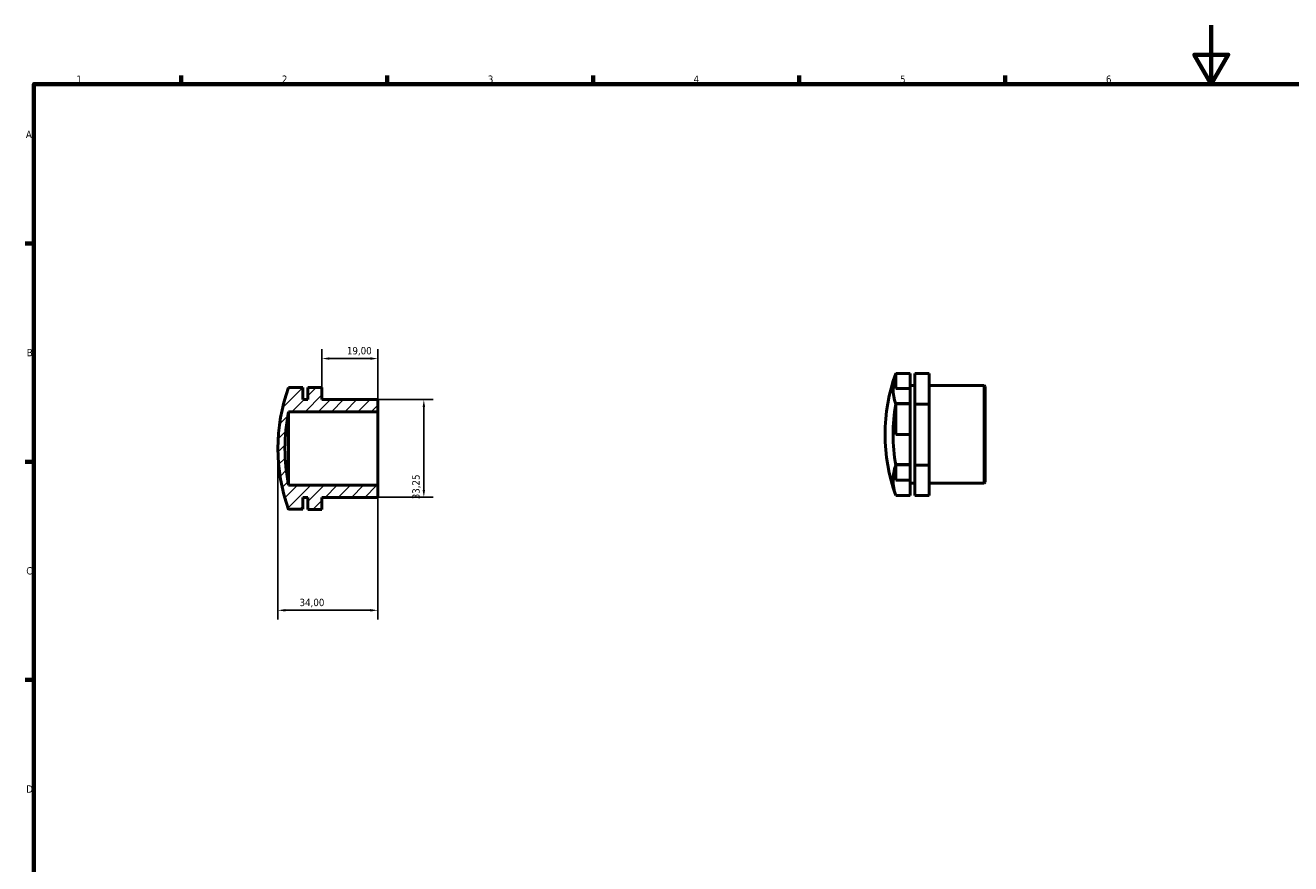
# Model space of a CAD drawing. Header units: millimetres. Extents: x 0 to 895, y 0 to 594.
# Tile 2 of 3: x 17 to 448, y 309 to 594. Entities that reach past the tile are written whole.
import ezdxf

# ---------------------------------------------------------------- set-up
doc = ezdxf.new("R2010")
doc.units = ezdxf.units.MM
for name, color, linetype, lineweight in [('Border (ISO)', 7, 'Continuous', 70), ('Dimension (ISO)', 7, 'Continuous', 25), ('Hatch (ISO)', 7, 'Continuous', 18), ('Visible (ISO)', 7, 'Continuous', 50)]:
    doc.layers.add(name, color=color, linetype=linetype, lineweight=lineweight)
doc.styles.add('Note Text (ISO)', font='tahoma.ttf')
doc.dimstyles.new('Default (ISO)', dxfattribs={"dimtxt": 2.5, "dimasz": 2.5, "dimexe": 3.175, "dimexo": 0, "dimgap": 0.762, "dimtad": 1, "dimrnd": 1e-08, "dimzin": 0, "dimtxsty": 'Note Text (ISO)', "dimcen": 0.09, "dimdle": 10, "dimclrd": 256, "dimclre": 256, "dimclrt": 232, "dimazin": 0, "dimtfac": 1.40208, "dimtmove": 0, "dimatfit": 3, "dimfxl": 1, "dimtolj": 1, "dimtzin": 0, "dimlwd": -1, "dimlwe": -1, "dimarcsym": 0})

# ---------------------------------------------------------------- blocks, each defined once
blk = doc.blocks.new('Borders Default Border')
at = {"layer": 'Border (ISO)'}
for p, q in [((70.08, 574), (70.08, 576.9)), ((140.17, 574), (140.17, 576.9)), ((210.25, 574), (210.25, 576.9)), ((280.33, 574), (280.33, 576.9)), ((350.42, 574), (350.42, 576.9)), ((20, 519.75), (17.1, 519.75)), ((20, 445.5), (17.1, 445.5)), ((20, 371.25), (17.1, 371.25))]:
    blk.add_line(p, q, dxfattribs=at)
at = {"layer": 'Border (ISO)', "flags": 128}
for points in [[(420.5, 594), (420.5, 574), (414.73, 584), (426.27, 584), (420.5, 574)], [(20, 20), (20, 574), (821, 574), (821, 20), (20, 20)]]:
    blk.add_lwpolyline(points, dxfattribs=at)
at = {"layer": 'Border (ISO)', "color": 232, "true_color": 0xca0064, "char_height": 2.5, "attachment_point": 7, "style": 'Note Text (ISO)'}
for s, insert in [('1', (34.48, 574.4)), ('2', (104.37, 574.4)), ('3', (174.43, 574.35)), ('4', (244.42, 574.4)), ('5', (314.64, 574.35)), ('6', (384.66, 574.35)), ('A', (17.29, 555.62)), ('B', (17.59, 481.37)), ('C', (17.43, 407.08)), ('D', (17.43, 332.88))]:
    blk.add_mtext(s, dxfattribs=dict(at, insert=insert))
blk = doc.blocks.new('*D7')
at = {"layer": 'Defpoints', "color": 0, "transparency": 16777216}
for p in [(136.66, 466.62), (136.66, 433.38), (152.66, 433.38)]:
    blk.add_point(p, dxfattribs=at)
at = {"layer": 'Dimension (ISO)', "transparency": 16777216}
for p, q in [((136.66, 466.62), (155.84, 466.62)), ((152.66, 464.12), (152.66, 435.88)), ((136.66, 433.38), (155.84, 433.38))]:
    blk.add_line(p, q, dxfattribs=at)
for points in [[(152.24, 464.12), (153.08, 464.12), (152.66, 466.62)], [(152.24, 435.88), (153.08, 435.88), (152.66, 433.38)]]:
    blk.add_solid(points, dxfattribs=at)
at = {"layer": 'Dimension (ISO)', "color": 232, "true_color": 0xca0064, "transparency": 16777216, "insert": (148.72, 432.71), "char_height": 2.5, "attachment_point": 1, "rotation": 90, "style": 'Note Text (ISO)'}
blk.add_mtext('\\A1;33,25', dxfattribs=at)
blk = doc.blocks.new('*D8')
at = {"layer": 'Defpoints', "color": 0, "transparency": 16777216}
for p in [(103, 450), (137, 437.5), (103, 394.94)]:
    blk.add_point(p, dxfattribs=at)
at = {"layer": 'Dimension (ISO)', "transparency": 16777216}
for p, q in [((103, 450), (103, 391.76)), ((137, 437.5), (137, 391.76)), ((134.5, 394.94), (105.5, 394.94))]:
    blk.add_line(p, q, dxfattribs=at)
for points in [[(105.5, 395.36), (105.5, 394.52), (103, 394.94)], [(134.5, 395.36), (134.5, 394.52), (137, 394.94)]]:
    blk.add_solid(points, dxfattribs=at)
at = {"layer": 'Dimension (ISO)', "color": 232, "true_color": 0xca0064, "transparency": 16777216, "insert": (110.38, 398.87), "char_height": 2.5, "attachment_point": 1, "style": 'Note Text (ISO)'}
blk.add_mtext('\\A1;34,00', dxfattribs=at)
blk = doc.blocks.new('*D9')
at = {"layer": 'Defpoints', "color": 0, "transparency": 16777216}
for p in [(137, 480.6), (118, 470.75), (137, 462.5)]:
    blk.add_point(p, dxfattribs=at)
at = {"layer": 'Dimension (ISO)', "transparency": 16777216}
for p, q in [((118, 470.75), (118, 483.77)), ((137, 462.5), (137, 483.77)), ((120.5, 480.6), (134.5, 480.6))]:
    blk.add_line(p, q, dxfattribs=at)
for points in [[(120.5, 481.02), (120.5, 480.18), (118, 480.6)], [(134.5, 481.02), (134.5, 480.18), (137, 480.6)]]:
    blk.add_solid(points, dxfattribs=at)
at = {"layer": 'Dimension (ISO)', "color": 232, "true_color": 0xca0064, "transparency": 16777216, "insert": (126.48, 484.53), "char_height": 2.5, "attachment_point": 1, "style": 'Note Text (ISO)'}
blk.add_mtext('\\A1;19,00', dxfattribs=at)

msp = doc.modelspace()

# ---------------------------------------------------------------- hatches: boundary and pattern name
at = {"layer": 'Hatch (ISO)'}
h = msp.add_hatch(dxfattribs=at)
h.set_pattern_fill('ANSI31', color=256, scale=25.4, style=0)
h.set_pattern_definition([(45, (0, 0), (-2.245064, 2.245064), [])])
edge = h.paths.add_edge_path()
edge.add_line((137, 466.285), (136.66, 466.625))
edge.add_line((136.66, 466.625), (118, 466.625))
edge.add_line((118, 466.625), (118, 470.748))
edge.add_line((118, 470.748), (113.143, 470.748))
edge.add_line((113.143, 470.748), (113.143, 466.625))
edge.add_line((113.143, 466.625), (111.524, 466.625))
edge.add_line((111.524, 466.625), (111.524, 470.7))
edge.add_line((111.524, 470.7), (106.667, 470.7))
edge.add_line((106.667, 470.7), (106.667, 470.748))
edge.add_line((106.667, 470.748), (106.653, 470.748))
edge.add_ellipse((163.739, 450), major_axis=(-57.086, 20.747), ratio=1, start_angle=0, end_angle=39.94618)
edge.add_line((106.653, 429.253), (106.667, 429.253))
edge.add_line((106.667, 429.253), (106.667, 429.3))
edge.add_line((106.667, 429.3), (111.524, 429.3))
edge.add_line((111.524, 429.3), (111.524, 433.376))
edge.add_line((111.524, 433.376), (113.143, 433.376))
edge.add_line((113.143, 433.376), (113.143, 429.253))
edge.add_line((113.143, 429.253), (118, 429.253))
edge.add_line((118, 429.253), (118, 433.376))
edge.add_line((118, 433.376), (136.66, 433.376))
edge.add_line((136.66, 433.376), (137, 433.716))
edge.add_line((137, 433.716), (137, 437.5))
edge.add_line((137, 437.5), (106.667, 437.5))
edge.add_ellipse((168.71, 450), major_axis=(-62.044, -12.5), ratio=1, start_angle=337.21814, end_angle=360, ccw=False)
edge.add_line((106.667, 462.5), (137, 462.5))
edge.add_line((137, 462.5), (137, 466.285))

# ---------------------------------------------------------------- linework, layer by layer
at = {"layer": 'Visible (ISO)'}
for p, q in [((313.198, 475.56), (313.198, 470.383)), ((313.198, 475.56), (318.055, 475.56)), ((318.055, 475.56), (313.198, 475.56)), ((318.055, 475.56), (313.198, 475.56)), ((313.198, 475.56), (313.198, 475.56)), ((318.055, 475.499), (313.198, 475.499)), ((318.055, 475.56), (318.055, 475.56)), ((318.055, 475.56), (318.055, 475.56)), ((318.055, 470.383), (318.055, 475.499)), ((324.531, 475.561), (319.674, 475.561)), ((319.674, 475.561), (319.674, 465.112)), ((324.531, 465.112), (324.531, 475.561)), ((106.667, 470.748), (106.653, 470.748)), ((106.667, 470.784), (111.524, 470.784)), ((106.667, 470.784), (106.667, 470.784)), ((111.524, 470.784), (106.667, 470.784)), ((111.524, 470.784), (106.667, 470.784)), ((106.667, 470.784), (106.667, 470.784)), ((106.667, 470.7), (106.667, 470.748)), ((111.524, 470.724), (106.667, 470.724)), ((111.524, 470.7), (106.667, 470.7)), ((111.524, 470.784), (111.524, 470.784)), ((111.524, 470.784), (111.524, 470.784)), ((111.524, 470.7), (111.524, 470.724)), ((111.524, 466.625), (111.524, 470.7)), ((118, 470.748), (113.143, 470.748)), ((113.143, 470.748), (113.143, 466.625)), ((118, 466.625), (118, 470.748)), ((313.198, 470.383), (318.055, 470.383)), ((318.055, 471.401), (319.674, 471.401)), ((318.055, 470.383), (318.055, 465.297)), ((324.531, 471.401), (343.191, 471.401)), ((343.191, 438.152), (343.191, 471.401)), ((343.531, 471.061), (343.191, 471.401)), ((343.531, 471.061), (343.531, 438.492)), ((113.143, 466.625), (111.524, 466.625)), ((136.66, 466.625), (118, 466.625)), ((137, 466.285), (136.66, 466.625)), ((137, 462.5), (137, 466.285)), ((318.055, 465.297), (313.198, 465.297)), ((313.198, 465.297), (313.198, 465.296)), ((313.198, 465.296), (313.198, 465.295)), ((318.055, 465.296), (313.198, 465.296)), ((313.198, 465.295), (318.055, 465.295)), ((313.198, 465.174), (313.198, 465.113)), ((318.055, 465.174), (313.198, 465.174)), ((313.198, 465.113), (313.198, 465.111)), ((313.198, 465.111), (313.198, 454.812)), ((318.055, 465.296), (318.055, 465.297)), ((318.055, 465.295), (318.055, 465.296)), ((318.055, 465.295), (318.055, 465.174)), ((318.055, 454.812), (318.055, 465.174)), ((324.531, 465.112), (319.674, 465.112)), ((319.674, 465.112), (319.674, 444.328)), ((324.531, 444.328), (324.531, 465.112)), ((106.667, 462.5), (137, 462.5)), ((106.667, 437.5), (106.667, 462.5)), ((137, 437.5), (137, 462.5)), ((313.198, 454.812), (318.055, 454.812)), ((318.055, 454.812), (318.055, 444.513)), ((318.055, 444.513), (313.198, 444.513)), ((313.198, 444.513), (313.198, 444.512)), ((313.198, 444.512), (318.055, 444.512)), ((318.055, 444.512), (313.198, 444.512)), ((313.198, 444.512), (313.198, 444.512)), ((313.198, 444.45), (313.198, 444.329)), ((318.055, 444.45), (313.198, 444.45)), ((313.198, 444.329), (313.198, 444.327)), ((313.198, 444.327), (313.198, 439.205)), ((318.055, 444.512), (318.055, 444.513)), ((318.055, 444.512), (318.055, 444.45)), ((318.055, 444.512), (318.055, 444.512)), ((318.055, 439.205), (318.055, 444.45)), ((324.531, 444.328), (319.674, 444.328)), ((319.674, 444.328), (319.674, 433.991)), ((324.531, 433.991), (324.531, 444.328)), ((313.198, 439.205), (318.055, 439.205)), ((318.055, 439.205), (318.055, 434.053)), ((137, 437.5), (106.667, 437.5)), ((137, 433.716), (137, 437.5)), ((318.055, 438.152), (319.674, 438.152)), ((324.531, 438.152), (343.191, 438.152)), ((343.531, 438.492), (343.191, 438.152)), ((111.524, 429.3), (111.524, 433.376)), ((111.524, 433.376), (113.143, 433.376)), ((113.143, 433.376), (113.143, 429.253)), ((118, 429.253), (118, 433.376)), ((118, 433.376), (136.66, 433.376)), ((136.66, 433.376), (137, 433.716)), ((313.198, 434.053), (313.198, 433.992)), ((318.055, 434.053), (313.198, 434.053)), ((318.055, 433.992), (313.198, 433.992)), ((318.055, 433.992), (313.198, 433.992)), ((313.198, 433.992), (313.198, 433.992)), ((318.055, 433.992), (318.055, 433.992)), ((324.531, 433.991), (319.674, 433.991)), ((106.653, 429.253), (106.667, 429.253)), ((106.667, 429.253), (106.667, 429.3)), ((106.667, 429.3), (111.524, 429.3)), ((106.667, 429.253), (106.667, 429.216)), ((113.143, 429.253), (118, 429.253)), ((113.143, 429.253), (113.143, 429.216)), ((118, 429.216), (113.143, 429.216)), ((118, 429.216), (118, 429.253))]:
    msp.add_line(p, q, dxfattribs=at)
for centre, radius, start, end in [((370.271, 454.776), 60.739, 160.02691, 199.97309), ((163.739, 450), 60.739, 160.02691, 199.97309), ((168.71, 450), 63.29, 168.60907, 191.39093)]:
    msp.add_arc(centre, radius, start, end, dxfattribs=at)
for centre, ratio, start_param, end_param in [((370.271, 470.336), 0.5027026, 6.1030879, 6.4632827), ((370.271, 470.392), 0.4972926, 6.1030879, 6.1043803), ((370.271, 454.72), 0.9999951, 6.1030879, 6.4632827), ((370.271, 439.16), 0.4972926, 6.1030879, 6.4632827), ((163.739, 434.384), 0.4972926, 0.178805, 0.1800974)]:
    msp.add_ellipse(centre, major_axis=(-58.011, 0), ratio=ratio, start_param=start_param, end_param=end_param, dxfattribs=at)

# ---------------------------------------------------------------- block references
msp.add_blockref('Borders Default Border', (0, 0))

# ---------------------------------------------------------------- dimensions: what is measured, and where the dimension line sits
at = {"layer": 'Dimension (ISO)'}
for base, p1, p2, angle, picture, middle in [((137, 480.6), (118, 470.748), (137, 462.5), 180, '*D9', (130.5, 480.6)), ((152.66, 433.376), (136.66, 466.625), (136.66, 433.376), 90, '*D7', (152.66, 436.818)), ((103, 394.939), (137, 437.5), (103, 450), 180, '*D8', (114.5, 394.939))]:
    dim = msp.add_linear_dim(base=base, p1=p1, p2=p2, angle=angle, dimstyle='Default (ISO)', override={"dimdec": 2, "dimtp": 0, "dimtm": 0, "dimtdec": 2, "dimtofl": 0, "dimatfit": 1}, dxfattribs=at)
    dim.commit()
    dim.dimension.update_dxf_attribs({"geometry": picture, "text_midpoint": middle, "dimtype": 160})

doc.saveas('drawing.dxf')
